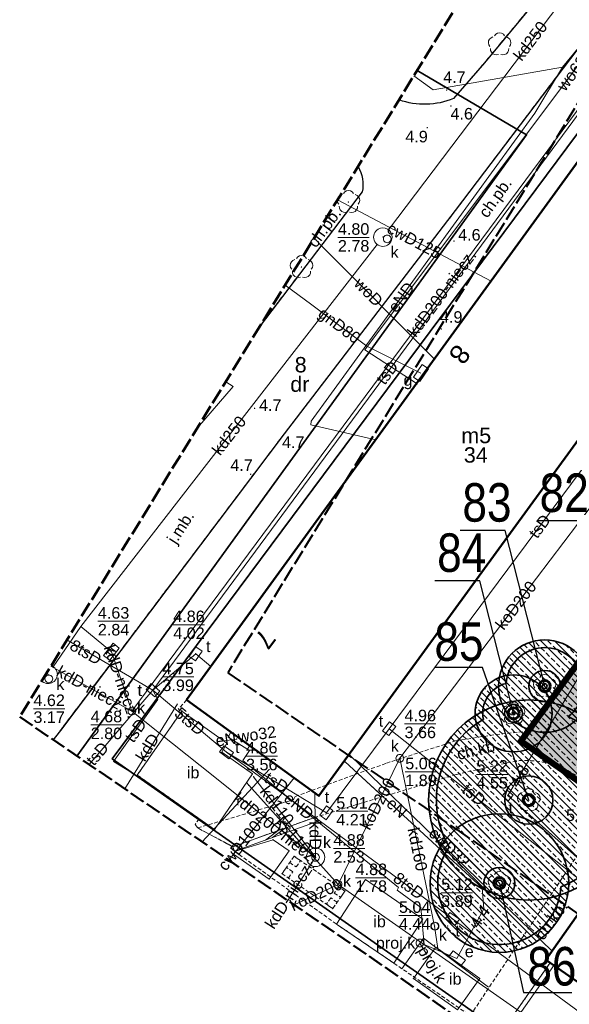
# Model space of a CAD drawing. Extents: x 5477758 to 5478333, y 5918235 to 5918502.
# Tile 23 of 130: x 5477859 to 5477895, y 5918330 to 5918394. Entities that reach past the tile are written whole.
import ezdxf
from ezdxf.enums import TextEntityAlignment as Align

# ---------------------------------------------------------------- set-up
doc = ezdxf.new("R2010")
doc.units = 0
doc.header["$LTSCALE"] = 0.25
doc.header["$PDSIZE"] = 0.75
for name, pattern in [('budynki akt$0$DASHED', [19.05, 12.7, -6.35]), ('PRZER1-1', [2, 1, -1]), ('PRZER2-1', [3, 2, -1]), ('PRZER3-1', [4, 3, -1]), ('PRZER4-1', [5, 4, -1]), ('tabelka$0$mapa PZT$0$xref$0$1753 Tchnologia.dwg$0${ Half Dash }', [0])]:
    doc.linetypes.add(name, pattern=pattern)
doc.layers.get('0').update_dxf_attribs({"linetype": 'CONTINUOUS', "lineweight": 13})
for name, color, linetype, lineweight in [('0_NAWIERZCHNIA UTWARDZONA_CHODNIK', 254, 'CONTINUOUS', 0), ('A_GRANICA OPRACOWANIA', 7, 'CONTINUOUS', 0), ('GEPADR_O', 252, 'CONTINUOUS', 18), ('GEPPGD', 252, 'CONTINUOUS', 18), ('GESBZO', 252, 'CONTINUOUS', 50), ('GESBZO_O', 252, 'CONTINUOUS', 50), ('GESDZI', 30, 'CONTINUOUS', 35), ('GESDZI_O', 30, 'CONTINUOUS', 35), ('GESUZY', 252, 'PRZER1-1', 18), ('GESUZY_O', 252, 'PRZER1-1', 18), ('GOSRBG', 252, 'CONTINUOUS', 18), ('GSLINN', 252, 'CONTINUOUS', 18), ('GSLKRW', 252, 'CONTINUOUS', 25), ('GSPPRB', 252, 'CONTINUOUS', 20), ('GSPRDL', 252, 'CONTINUOUS', 18), ('GSPWPN', 252, 'CONTINUOUS', 13), ('GSPWPN_O', 252, 'CONTINUOUS', 13), ('GSSBWI', 252, 'PRZER2-1', 18), ('GSSDSO', 252, 'CONTINUOUS', 18), ('GSSIIN', 252, 'CONTINUOUS', 18), ('GSSIIN_O', 252, 'CONTINUOUS', 18), ('GSSKOA', 252, 'PRZER3-1', 18), ('GSSKOA_O', 252, 'PRZER3-1', 18), ('GSSKOD', 252, 'PRZER2-1', 18), ('GSSKOD_O', 252, 'PRZER2-1', 18), ('GULCPR', 252, 'CONTINUOUS', 18), ('GULCPR_O', 252, 'CONTINUOUS', 18), ('GULEPR', 252, 'CONTINUOUS', 18), ('GULEPR_O', 252, 'CONTINUOUS', 18), ('GULGPR', 252, 'CONTINUOUS', 18), ('GULGPR_O', 252, 'CONTINUOUS', 18), ('GULKPR', 252, 'CONTINUOUS', 18), ('GULKPR_O', 252, 'CONTINUOUS', 18), ('GULLOB', 252, 'CONTINUOUS', 35), ('GULTPR', 252, 'CONTINUOUS', 18), ('GULTPR_O', 252, 'CONTINUOUS', 18), ('GULWPR', 252, 'CONTINUOUS', 18), ('GULWPR_O', 252, 'CONTINUOUS', 18), ('GUPESE', 252, 'CONTINUOUS', 18), ('GUPESE_O', 252, 'CONTINUOUS', 18), ('GUPGSG', 252, 'CONTINUOUS', 18), ('GUPGSG_O', 252, 'CONTINUOUS', 18), ('GUPIKP', 252, 'CONTINUOUS', 18), ('GUPIWZ', 252, 'CONTINUOUS', 18), ('GUPIWZ_O', 252, 'CONTINUOUS', 18), ('GUPKKS', 252, 'CONTINUOUS', 18), ('GUPKSD', 252, 'CONTINUOUS', 18), ('GUPKSD_O', 252, 'CONTINUOUS', 18), ('GUPPRZ', 252, 'CONTINUOUS', 18), ('GUPPRZ_O', 252, 'CONTINUOUS', 18), ('GUSIKP', 252, 'CONTINUOUS', 18), ('GUSKSD', 252, 'CONTINUOUS', 18), ('wysokosci', 252, 'CONTINUOUS', 18), ('zakres', 252, 'PRZER4-1', 50), ('ZZ_deskowanie', 170, 'CONTINUOUS', 60), ('ZZ_korona', 94, 'CONTINUOUS', 35), ('ZZ_nawadnianie', 150, 'CONTINUOUS', 9), ('ZZ_NSOD', 202, 'CONTINUOUS', 35), ('ZZ_numer-inwentaryzacyjny', 5, 'CONTINUOUS', 25), ('ZZ_SOD', 210, 'tabelka$0$mapa PZT$0$xref$0$1753 Tchnologia.dwg$0${ Half Dash }', 35), ('ZZ_średnica-pnia', 130, 'CONTINUOUS', 35)]:
    doc.layers.add(name, color=color, linetype=linetype, lineweight=lineweight)
doc.layers.add('kołnierz', color=252, linetype='CONTINUOUS', lineweight=70, plot=False)
doc.styles.add('GEO-INFO', font='arial.ttf')
doc.styles.add('zielen', font='ARIALN.TTF', dxfattribs={"height": 2.5})
pattern_1 = [(134.933, (5477837.84446, 5918344.9947), (-0.4495376, -0.4484874), []), (134.933, (5477837.845, 5918345.4437), (-0.4495376, -0.4484874), [0.3175, -0.15875])]

# ---------------------------------------------------------------- blocks, each defined once
blk = doc.blocks.new('POINT')
at = {"color": 0}
blk.add_point((0, 0), dxfattribs=at)
blk = doc.blocks.new('EPPGN')
blk.add_hatch(color=0).paths.add_polyline_path([(0, -0.09), (0.027812, -0.085595), (0.052901, -0.072812), (0.072812, -0.052901), (0.085595, -0.027812), (0.09, 0), (0.085595, 0.027812), (0.072812, 0.052901), (0.052901, 0.072812), (0.027812, 0.085595), (0, 0.09), (-0.027812, 0.085595), (-0.052901, 0.072812), (-0.072812, 0.052901), (-0.085595, 0.027812), (-0.09, 0), (-0.085595, -0.027812), (-0.072812, -0.052901), (-0.052901, -0.072812), (-0.027812, -0.085595)])
blk = doc.blocks.new('OKRAG_PELNY')
at = {"color": 0}
blk.add_lwpolyline([(0, 0.5), (0.12941, 0.482963), (0.25, 0.433013), (0.353553, 0.353553), (0.433013, 0.25), (0.482963, 0.12941), (0.5, 0), (0.482963, -0.12941), (0.433013, -0.25), (0.353553, -0.353553), (0.25, -0.433013), (0.12941, -0.482963), (0, -0.5), (-0.12941, -0.482963), (-0.25, -0.433013), (-0.353553, -0.353553), (-0.433013, -0.25), (-0.482963, -0.12941), (-0.5, 0), (-0.482963, 0.12941), (-0.433013, 0.25), (-0.353553, 0.353553), (-0.25, 0.433013), (-0.12941, 0.482963)], close=True, dxfattribs=at)
blk = doc.blocks.new('SZAFA1')
at = {"color": 0}
blk.add_lwpolyline([(-1, -0.5), (-1, 0.5), (1, 0.5), (1, -0.5)], close=True, dxfattribs=at)
blk = doc.blocks.new('BUIB10')
at = {"color": 0}
blk.add_lwpolyline([(0, 0), (0.703058, 0.711133), (-0.008075, 1.414191), (-0.711133, 0.703058)], close=True, dxfattribs=at)
blk = doc.blocks.new('ODTN_2')
at = {"color": 0}
for points in [[(-1.5, -0.5), (0.5, 0.5)], [(-0.5, -0.5), (1.5, 0.5)]]:
    blk.add_lwpolyline(points, dxfattribs=at)
blk = doc.blocks.new('KOLO')
blk.add_hatch(color=0).paths.add_polyline_path([(-0.5, 0), (-0.482963, -0.12941), (-0.433013, -0.25), (-0.353553, -0.353553), (-0.25, -0.433013), (-0.12941, -0.482963), (0, -0.5), (0.12941, -0.482963), (0.25, -0.433013), (0.353553, -0.353553), (0.433013, -0.25), (0.482963, -0.12941), (0.5, 0), (0.482963, 0.12941), (0.433013, 0.25), (0.353553, 0.353553), (0.25, 0.433013), (0.12941, 0.482963), (0, 0.5), (-0.12941, 0.482963), (-0.25, 0.433013), (-0.353553, 0.353553), (-0.433013, 0.25), (-0.482963, 0.12941)])
blk = doc.blocks.new('PROSTOKAT1_5-1_PELNY')
at = {"color": 0}
blk.add_lwpolyline([(0.75, -0.5), (-0.75, -0.5), (-0.75, 0.5), (0.75, 0.5)], close=True, dxfattribs=at)
blk = doc.blocks.new('KWADRAT_NIEPRZEZR')
at = {"color": 0}
blk.add_lwpolyline([(-0.5, -0.5), (0.5, -0.5), (0.5, 0.5), (-0.5, 0.5)], close=True, dxfattribs=at)
blk = doc.blocks.new('SUUS05')
at = {"color": 0}
blk.add_lwpolyline([(0.5, -0.25), (-0.5, -0.25), (-0.5, 0.25), (0.5, 0.25)], close=True, dxfattribs=at)
for points in [[(-0.175, -0.25), (-0.175, 0.25)], [(0.175, -0.25), (0.175, 0.25)]]:
    blk.add_lwpolyline(points, dxfattribs=at)
blk = doc.blocks.new('SPDLP')
blk.add_hatch(color=0).paths.add_polyline_path([(0, -0.09), (0.027812, -0.085595), (0.052901, -0.072812), (0.072812, -0.052901), (0.085595, -0.027812), (0.09, 0), (0.085595, 0.027812), (0.072812, 0.052901), (0.052901, 0.072812), (0.027812, 0.085595), (0, 0.09), (-0.027812, 0.085595), (-0.052901, 0.072812), (-0.072812, 0.052901), (-0.085595, 0.027812), (-0.09, 0), (-0.085595, -0.027812), (-0.072812, -0.052901), (-0.052901, -0.072812), (-0.027812, -0.085595)])
at = {"color": 0}
for points in [[(-0.648554, 1.126667), (-0.481106, 1.325358), (-0.255912, 1.454989), (0, 1.5), (0.255912, 1.454989), (0.481106, 1.325358), (0.648554, 1.126667)], [(-1.271938, -0.268652), (-1.40916, -0.048001), (-1.462858, 0.20623), (-1.426585, 0.463525), (-1.304695, 0.693003), (-1.11182, 0.867117), (-0.871109, 0.964971)], [(0.871109, 0.964971), (1.11182, 0.867117), (1.304695, 0.693003), (1.426585, 0.463525), (1.462858, 0.20623), (1.40916, -0.048001), (1.271938, -0.268652)], [(-0.137547, -1.292703), (-0.389802, -1.355024), (-0.648184, -1.327532), (-0.881678, -1.213525), (-1.062258, -1.026689), (-1.168249, -0.78945), (-1.186929, -0.530282)], [(1.186929, -0.530282), (1.168249, -0.78945), (1.062258, -1.026689), (0.881678, -1.213525), (0.648184, -1.327532), (0.389802, -1.355024), (0.137547, -1.292703)]]:
    blk.add_lwpolyline(points, dxfattribs=at)

msp = doc.modelspace()

# ---------------------------------------------------------------- hatches: boundary and pattern name
at = {"layer": '0_NAWIERZCHNIA UTWARDZONA_CHODNIK', "transparency": 33554636}
msp.add_hatch(color=256, dxfattribs=at).paths.add_polyline_path([(5477908.466, 5918357.953), (5477910.48, 5918356.535), (5477909.862, 5918355.583), (5477905.988, 5918350.001), (5477901.191, 5918343.092), (5477908.476, 5918338.173), (5477917.75, 5918331.911), (5477921.163, 5918329.606), (5477926.69, 5918325.875), (5477929.362, 5918324.071), (5477927.905, 5918321.692), (5477920.079, 5918327.139), (5477908.934, 5918334.9), (5477901.4, 5918340.146), (5477899.789, 5918341.268), (5477896.501, 5918343.587), (5477896.259, 5918344.15), (5477895.011, 5918344.835), (5477894.38, 5918345.124), (5477893.823, 5918345.456), (5477893.278, 5918345.836), (5477892.005, 5918346.724), (5477892.445, 5918347.336), (5477895.358, 5918351.387), (5477898.133, 5918349.668), (5477900.686, 5918348.087), (5477901.03, 5918348.011), (5477901.353, 5918348.025), (5477901.759, 5918348.207), (5477903.132, 5918350.182), (5477904.814, 5918352.63), (5477908.466, 5918357.953)])
at = {"layer": 'ZZ_nawadnianie', "ltscale": 0.15}
h = msp.add_hatch(dxfattribs=at)
h.set_pattern_fill('ANSI33', color=256, scale=0.1, angle=30)
h.set_pattern_definition(pattern_1)
edge = h.paths.add_edge_path()
edge.add_arc((5477893.549, 5918350.298), 3, 0, 360)
h = msp.add_hatch(dxfattribs=at)
h.set_pattern_fill('ANSI33', color=256, scale=0.1, angle=30)
h.set_pattern_definition(pattern_1)
edge = h.paths.add_edge_path()
edge.add_arc((5477891.53, 5918348.53), 2.5, 0, 360)
h = msp.add_hatch(dxfattribs=at)
h.set_pattern_fill('ANSI33', color=256, scale=0.1, angle=30)
h.set_pattern_definition(pattern_1)
edge = h.paths.add_edge_path()
edge.add_arc((5477892.521, 5918342.897), 6.5, 0, 360)
h = msp.add_hatch(dxfattribs=at)
h.set_pattern_fill('ANSI33', color=256, scale=0.1, angle=30)
h.set_pattern_definition(pattern_1)
edge = h.paths.add_edge_path()
edge.add_arc((5477890.61, 5918337.504), 4.5, 0, 360)

# ---------------------------------------------------------------- linework, layer by layer
at = {"layer": 'A_GRANICA OPRACOWANIA', "color": 1, "linetype": 'budynki akt$0$DASHED', "ltscale": 0.1, "const_width": 0.4}
msp.add_lwpolyline([(5477902.984, 5918361.774), (5477916.9, 5918352.076), (5477917.564, 5918351.614), (5477920.33, 5918349.686), (5477925.008, 5918346.426), (5477927.636, 5918344.595), (5477927.224, 5918344.001), (5477929.613, 5918342.342), (5477930.353, 5918341.828), (5477931.84, 5918340.796), (5477932.36, 5918340.435), (5477932.052, 5918338.73), (5477931.779, 5918337.302), (5477931.203, 5918334.286), (5477930.468, 5918330.081), (5477929.362, 5918324.071), (5477927.904, 5918321.69), (5477892.005, 5918346.724), (5477902.984, 5918361.774)], dxfattribs=at)
at = {"layer": 'GESBZO', "linetype": 'Continuous', "lineweight": 50}
msp.add_lwpolyline([(5477870.317, 5918349.4), (5477899.19, 5918389.146), (5477907.843, 5918382.921), (5477878.9, 5918343.165)], close=True, dxfattribs=at)
for points in [[(5477893.633, 5918332.514), (5477899.789, 5918341.268), (5477935.862, 5918316.151)], [(5477930.083, 5918307.137), (5477893.633, 5918332.514)]]:
    msp.add_lwpolyline(points, dxfattribs=at)
at = {"layer": 'GESDZI', "linetype": 'Continuous'}
for points in [[(5477927.041, 5918302.392), (5477865.49, 5918345.57), (5477899.13, 5918390.84), (5477901.96, 5918388.82), (5477916.33, 5918408.95), (5477922.92, 5918418.17), (5477913.96, 5918422.85), (5477897.73, 5918431.34), (5477895.359, 5918432.58)], [(5477972.897, 5918373.915), (5477916.33, 5918408.95), (5477901.96, 5918388.82), (5477899.13, 5918390.84), (5477865.49, 5918345.57), (5477927.041, 5918302.392)], [(5477885.27, 5918390.282), (5477892.38, 5918386.11), (5477863.192, 5918345.758)], [(5477892.38, 5918386.11), (5477885.27, 5918390.282)], [(5477863.192, 5918345.758), (5477892.38, 5918386.11)]]:
    msp.add_lwpolyline(points, dxfattribs=at)
at = {"layer": 'GESUZY', "linetype": 'PRZER1-1', "lineweight": 18, "ltscale": 0.5}
for points in [[(5477927.041, 5918302.392), (5477865.49, 5918345.57), (5477899.13, 5918390.84), (5477901.96, 5918388.82), (5477916.33, 5918408.95), (5477972.897, 5918373.915)], [(5477972.897, 5918373.915), (5477916.33, 5918408.95), (5477901.96, 5918388.82), (5477899.13, 5918390.84), (5477865.49, 5918345.57), (5477927.041, 5918302.392)], [(5477885.27, 5918390.282), (5477892.38, 5918386.11), (5477863.192, 5918345.758)], [(5477863.192, 5918345.758), (5477892.38, 5918386.11), (5477885.27, 5918390.282)]]:
    msp.add_lwpolyline(points, dxfattribs=at)
at = {"layer": 'GOSRBG', "linetype": 'Continuous', "lineweight": 18}
for points in [[(5477871.02, 5918367.083), (5477873.324, 5918369.757), (5477872.851, 5918370.063)], [(5477871.318, 5918340.188), (5477875.69, 5918344.904)]]:
    msp.add_lwpolyline(points, dxfattribs=at)
at = {"layer": 'GSLINN', "linetype": 'Continuous', "lineweight": 18}
msp.add_lwpolyline([(5477884.288, 5918331.943), (5477885.69, 5918333.925), (5477889.906, 5918330.737)], dxfattribs=at)
at = {"layer": 'GSLKRW', "linetype": 'Continuous', "lineweight": 25}
for points in [[(5477892.207, 5918427.459), (5477899.62, 5918423.06), (5477903.99, 5918420.33), (5477905.11, 5918418.8), (5477906.16, 5918416.89, -0.254493), (5477905.93, 5918411.56), (5477899.156, 5918402.364), (5477898.251, 5918401.178), (5477889.65, 5918390.79), (5477887.64, 5918388.46, -0.185281), (5477884.097, 5918388.372)], [(5477916.923, 5918411.582, 0.17002), (5477912.469, 5918412.502, 0.138117), (5477909.644, 5918410.498), (5477899.436, 5918396.65), (5477887.751, 5918381.183), (5477876.648, 5918366.683), (5477867.96, 5918355.16), (5477862.12, 5918347.42), (5477861.665, 5918346.805)], [(5477881.442, 5918384.05, -0.185739), (5477881.71, 5918382.391), (5477875.09, 5918373.708)]]:
    msp.add_lwpolyline(points, format="xyb", dxfattribs=at)
at = {"layer": 'GSPPRB', "linetype": 'Continuous', "lineweight": 20}
for p in [(5477890.071, 5918376.593), (5477881.88, 5918372.15), (5477886.392, 5918371.528), (5477885.271, 5918369.927), (5477882.593, 5918366.298), (5477867.96, 5918355.16), (5477863.448, 5918354.169), (5477871.887, 5918351.562), (5477870.317, 5918349.4), (5477870.01, 5918348.68), (5477862.12, 5918347.42), (5477873.191, 5918347.312), (5477872.74, 5918346.74), (5477872.74, 5918346.74), (5477872.92, 5918346.6), (5477873.57, 5918346.86), (5477873.57, 5918346.86), (5477872.59, 5918346), (5477872.71, 5918345.92), (5477880.599, 5918345.378), (5477880.854, 5918345.849), (5477874.58, 5918344.6), (5477867.11, 5918344.52), (5477874.66, 5918344.41), (5477877.296, 5918344.33), (5477874.35, 5918343.86), (5477878.9, 5918343.165), (5477872.13, 5918340.98), (5477875.93, 5918340.32), (5477873.48, 5918339.58), (5477876.96, 5918339.6), (5477873.35, 5918339.39), (5477877.29, 5918339.25), (5477875.67, 5918337.76), (5477876.51, 5918338.11), (5477880.59, 5918336.99), (5477889.503, 5918337.201), (5477879.8, 5918335.85), (5477887.25, 5918334.71), (5477886.4, 5918333.48), (5477886.49, 5918333.34), (5477894.028, 5918333.076), (5477885.87, 5918332.9), (5477893.633, 5918332.514), (5477885.03, 5918331.3), (5477889.34, 5918331.3)]:
    msp.add_point(p, dxfattribs=at)
at = {"layer": 'GSSBWI', "linetype": 'PRZER2-1', "lineweight": 18, "ltscale": 0.5}
msp.add_lwpolyline([(5477880.59, 5918336.99), (5477879.8, 5918335.85), (5477876.51, 5918338.11), (5477877.29, 5918339.25)], close=True, dxfattribs=at)
at = {"layer": 'GSSDSO', "linetype": 'Continuous', "lineweight": 18}
msp.add_lwpolyline([(5477873.415, 5918339.581), (5477878.849, 5918341.532), (5477878.747, 5918341.814), (5477873.313, 5918339.863)], close=True, dxfattribs=at)
for points in [[(5477893.905, 5918332.325), (5477890.614, 5918327.638), (5477915.986, 5918310.045), (5477926.989, 5918302.31)], [(5477927.151, 5918302.563), (5477916.158, 5918310.291), (5477891.033, 5918327.713), (5477894.15, 5918332.153), (5477893.905, 5918332.325)]]:
    msp.add_lwpolyline(points, dxfattribs=at)
at = {"layer": 'GSSIIN', "linetype": 'Continuous', "lineweight": 18}
for points in [[(5477870.01, 5918348.68), (5477872.92, 5918346.6), (5477872.59, 5918346), (5477874.58, 5918344.6), (5477872.13, 5918340.98), (5477867.11, 5918344.52)], [(5477875.93, 5918340.32), (5477876.96, 5918339.6), (5477875.67, 5918337.76), (5477873.35, 5918339.39), (5477873.48, 5918339.58)], [(5477881.929, 5918337.743), (5477885.632, 5918335.167), (5477883.77, 5918332.299), (5477880.039, 5918334.837)], [(5477887.89, 5918329.27), (5477889.34, 5918331.3), (5477886.49, 5918333.34), (5477885.03, 5918331.3)]]:
    msp.add_lwpolyline(points, close=True, dxfattribs=at)
at = {"layer": 'GSSKOA', "linetype": 'PRZER3-1', "lineweight": 18, "ltscale": 0.5}
for points in [[(5477884.1, 5918388.376, 0.183818), (5477887.645, 5918388.462), (5477889.648, 5918390.789), (5477898.251, 5918401.178), (5477899.156, 5918402.364), (5477905.925, 5918411.557, 0.25557), (5477906.159, 5918416.892, 0.066675), (5477903.985, 5918420.327)], [(5477916.923, 5918411.582, 0.17002), (5477912.469, 5918412.502, 0.138117), (5477909.644, 5918410.498), (5477899.436, 5918396.65), (5477887.751, 5918381.183), (5477876.648, 5918366.683), (5477867.96, 5918355.16), (5477862.12, 5918347.42), (5477861.665, 5918346.805)], [(5477875.09, 5918373.708), (5477881.71, 5918382.391, 0.185736), (5477881.442, 5918384.05)]]:
    msp.add_lwpolyline(points, format="xyb", dxfattribs=at)
at = {"layer": 'GSSKOD', "linetype": 'PRZER2-1', "lineweight": 18, "ltscale": 0.5}
for points in [[(5477865.954, 5918352.503), (5477876.648, 5918366.683), (5477887.751, 5918381.183), (5477899.436, 5918396.65), (5477909.644, 5918410.498)], [(5477899.19, 5918389.146), (5477870.317, 5918349.4)], [(5477861.665, 5918346.805), (5477862.12, 5918347.42), (5477865.954, 5918352.503)], [(5477877.367, 5918343.138), (5477883.282, 5918345.295), (5477887.771, 5918346.742), (5477890.389, 5918347.155), (5477892.318, 5918347.351), (5477895.358, 5918351.387), (5477900.686, 5918348.087)], [(5477870.317, 5918349.4), (5477869.771, 5918348.801), (5477870.01, 5918348.68), (5477867.11, 5918344.52), (5477871.128, 5918341.686), (5477870.859, 5918341.3), (5477871.031, 5918341.085), (5477873.313, 5918339.863), (5477873.415, 5918339.581), (5477880.039, 5918334.837), (5477883.77, 5918332.299), (5477888.72, 5918328.897)], [(5477935.861, 5918316.15), (5477899.789, 5918341.268), (5477893.633, 5918332.514), (5477893.905, 5918332.325), (5477890.614, 5918327.638), (5477888.72, 5918328.897), (5477897.292, 5918341.743)]]:
    msp.add_lwpolyline(points, dxfattribs=at)
for points in [[(5477881.442, 5918384.05, -0.185739), (5477881.71, 5918382.391), (5477875.09, 5918373.708)], [(5477896.259, 5918344.15, 0.285123), (5477896.259, 5918344.15), (5477894.684, 5918345.013, 0.114605), (5477891.726, 5918345.443), (5477887.801, 5918344.556), (5477878.747, 5918341.814), (5477873.313, 5918339.863), (5477871.031, 5918341.085), (5477877.244, 5918342.922), (5477877.367, 5918343.138)]]:
    msp.add_lwpolyline(points, format="xyb", dxfattribs=at)
at = {"layer": 'GULCPR', "linetype": 'Continuous', "lineweight": 18}
for points in [[(5477880.105, 5918381.872), (5477890.071, 5918376.593)], [(5477880.854, 5918345.849), (5477894.028, 5918333.076)], [(5477873.052, 5918339), (5477877.296, 5918344.33)]]:
    msp.add_lwpolyline(points, dxfattribs=at)
at = {"layer": 'GULEPR', "linetype": 'Continuous', "lineweight": 18}
for points in [[(5477935.499, 5918397.082), (5477937.361, 5918397.785), (5477912.983, 5918412.792), (5477909.758, 5918408.797), (5477894.703, 5918390.505), (5477886.307, 5918389.031), (5477885.058, 5918389.937)], [(5477894.703, 5918390.505), (5477892.911, 5918387.518), (5477878.389, 5918367.511), (5477878.379, 5918367.263), (5477882.593, 5918366.298)], [(5477873.191, 5918347.312), (5477873.013, 5918346.985), (5477874.399, 5918346.109), (5477873.965, 5918345.468), (5477884.053, 5918337.22), (5477883.975, 5918337.044), (5477885.52, 5918335.915), (5477885.726, 5918333.507), (5477887.854, 5918332.608)], [(5477872.74, 5918346.74), (5477873.57, 5918346.86)], [(5477887.854, 5918332.608), (5477889.607, 5918335.841), (5477889.503, 5918337.201), (5477880.599, 5918345.378)]]:
    msp.add_lwpolyline(points, dxfattribs=at)
at = {"layer": 'GULGPR', "linetype": 'Continuous', "lineweight": 18}
msp.add_lwpolyline([(5477876.707, 5918376.341), (5477878.45, 5918375.068), (5477882.019, 5918372.372), (5477885.522, 5918370.632)], dxfattribs=at)
at = {"layer": 'GULKPR', "linetype": 'Continuous', "lineweight": 18}
for points in [[(5477915.758, 5918414.847), (5477904.421, 5918399.536), (5477906.967, 5918402.974), (5477866.761, 5918348.672)], [(5477883.411, 5918379.939), (5477903.221, 5918406.146), (5477905.72, 5918409.379)], [(5477861.663, 5918351.553), (5477863.448, 5918354.169), (5477882.682, 5918378.986)], [(5477899.231, 5918365.503), (5477884.15, 5918345.61)], [(5477865.431, 5918352.53), (5477863.448, 5918354.169)], [(5477865.431, 5918352.53), (5477866.761, 5918348.672)], [(5477861.508, 5918351.598), (5477866.761, 5918348.672)], [(5477869.724, 5918349.145), (5477866.313, 5918343.62)], [(5477866.761, 5918348.672), (5477871.19, 5918345.136), (5477877.76, 5918339.891), (5477878.68, 5918339.18)], [(5477884.15, 5918345.61), (5477880.14, 5918337.42)], [(5477886.41, 5918334.71), (5477884.15, 5918345.61)], [(5477880.14, 5918337.42), (5477874.35, 5918343.86), (5477874.204, 5918344.044)], [(5477878.68, 5918339.18), (5477874.66, 5918344.41)], [(5477878.628, 5918343.362), (5477878.68, 5918339.18)], [(5477878.68, 5918339.18), (5477876.877, 5918336.377)], [(5477880.14, 5918337.42), (5477877.287, 5918336.096)], [(5477911.614, 5918315.37), (5477880.14, 5918337.42)], [(5477886.61, 5918333.25), (5477886.41, 5918334.71)]]:
    msp.add_lwpolyline(points, dxfattribs=at)
at = {"layer": 'GULKPR', "linetype": 'PRZER3-1', "lineweight": 18, "ltscale": 0.5}
msp.add_lwpolyline([(5477885.45, 5918333.61), (5477885.87, 5918332.9)], dxfattribs=at)
at = {"layer": 'GULLOB', "linetype": 'Continuous', "lineweight": 35}
msp.add_lwpolyline([(5477880.599, 5918345.378), (5477882.809, 5918343.349)], dxfattribs=at)
at = {"layer": 'GULTPR', "linetype": 'Continuous', "lineweight": 18}
for points in [[(5477868.129, 5918350.025), (5477898.547, 5918391.286)], [(5477902.995, 5918373.828), (5477883.461, 5918347.533)], [(5477904.55, 5918365.6), (5477904.421, 5918365.385), (5477891.28, 5918343.408), (5477891.15, 5918343.19), (5477897.286, 5918337.71)], [(5477868.129, 5918350.025), (5477862.55, 5918353.294)], [(5477868.129, 5918350.025), (5477870.903, 5918352.396)], [(5477870.903, 5918352.396), (5477871.887, 5918351.562)], [(5477863.993, 5918345.21), (5477868.129, 5918350.025)], [(5477868.129, 5918350.025), (5477868.44, 5918349.429), (5477865.579, 5918345.401), (5477867.518, 5918344.203)], [(5477868.129, 5918350.025), (5477872.906, 5918346.001)], [(5477879.383, 5918342.069), (5477883.461, 5918347.533)], [(5477883.461, 5918347.533), (5477895.826, 5918337.713), (5477896.814, 5918337.039)], [(5477872.906, 5918346.001), (5477887.561, 5918335.178)], [(5477872.906, 5918346.001), (5477879.383, 5918342.069)], [(5477887.561, 5918335.178), (5477928.691, 5918304.966)]]:
    msp.add_lwpolyline(points, dxfattribs=at)
at = {"layer": 'GULWPR', "linetype": 'Continuous', "lineweight": 18}
for points in [[(5477915.953, 5918418.122), (5477908.77, 5918408.053), (5477881.88, 5918372.15), (5477885.271, 5918369.927)], [(5477878.592, 5918379.41), (5477879.008, 5918378.962), (5477886.392, 5918371.528)], [(5477873.57, 5918346.86), (5477872.74, 5918346.74)]]:
    msp.add_lwpolyline(points, dxfattribs=at)
at = {"layer": 'GUPPRZ_O', "linetype": 'Continuous', "lineweight": 9, "flags": 128}
for points in [[(5477880.132, 5918379.438), (5477882.17, 5918379.438)], [(5477864.555, 5918354.509), (5477866.593, 5918354.509)], [(5477869.446, 5918354.279), (5477871.485, 5918354.279)], [(5477868.744, 5918350.898), (5477870.782, 5918350.898)], [(5477860.374, 5918348.83), (5477862.412, 5918348.83)], [(5477864.092, 5918347.775), (5477866.131, 5918347.775)], [(5477884.456, 5918347.84), (5477886.495, 5918347.84)], [(5477874.171, 5918345.754), (5477876.21, 5918345.754)], [(5477884.502, 5918344.724), (5477886.54, 5918344.724)], [(5477889.122, 5918344.565), (5477891.16, 5918344.565)], [(5477880.025, 5918342.167), (5477882.063, 5918342.167)], [(5477879.835, 5918339.755), (5477881.873, 5918339.755)], [(5477881.279, 5918337.85), (5477883.317, 5918337.85)], [(5477886.837, 5918336.879), (5477888.875, 5918336.879)], [(5477884.095, 5918335.399), (5477886.134, 5918335.399)]]:
    msp.add_lwpolyline(points, dxfattribs=at)
at = {"layer": 'GUSIKP', "linetype": 'Continuous', "lineweight": 18}
msp.add_lwpolyline([(5477883.649, 5918379.46, 0.57735), (5477882.749, 5918379.98, 1.732051)], format="xyb", close=True, dxfattribs=at)
for points in [[(5477861.925, 5918351.057, 0.318466), (5477861.524, 5918351.624)], [(5477860.91, 5918350.624, 0.660496), (5477861.925, 5918351.057)]]:
    msp.add_lwpolyline(points, format="xyb", dxfattribs=at)
at = {"layer": 'GUSKSD', "linetype": 'Continuous', "lineweight": 18}
msp.add_lwpolyline([(5477878.68, 5918338.58, -1), (5477878.68, 5918339.78, -1)], format="xyb", close=True, dxfattribs=at)
at = {"layer": 'kołnierz', "linetype": 'PRZER4-1', "lineweight": 50}
msp.add_lwpolyline([(5477977.309, 5918380.798), (5477954.837, 5918395.479), (5477993.178, 5918463.057), (5477934.574, 5918496.308), (5477890.354, 5918424.446), (5477901.969, 5918417.467), (5477859.483, 5918348.301), (5477882.168, 5918332.75), (5477926.647, 5918301.778)], close=True, dxfattribs=at)
at = {"layer": 'zakres', "linetype": 'PRZER4-1', "lineweight": 40}
msp.add_lwpolyline([(5477963.54, 5918377.848), (5477941.504, 5918392.244), (5477979.546, 5918459.295), (5477938.033, 5918482.848), (5477904.167, 5918427.813), (5477915.775, 5918420.837), (5477872.982, 5918351.171), (5477887.852, 5918340.978), (5477923.836, 5918315.921)], close=True, dxfattribs=at)
at = {"layer": 'ZZ_deskowanie', "linetype": 'Continuous', "ltscale": 0.1}
for centre in [(5477893.549, 5918350.298), (5477891.53, 5918348.53), (5477892.521, 5918342.897, 10.12), (5477890.61, 5918337.504)]:
    msp.add_circle(centre, 0.367, dxfattribs=at)
at = {"layer": 'ZZ_korona'}
for centre, radius, start, end in [((5477893.549, 5918350.298), 2.5, 307.79643, 175.99256), ((5477891.53, 5918348.53), 2, 103.73341, 191.78694), ((5477892.521, 5918342.897, 10.12), 6, 119.43928, 210.66593), ((5477892.521, 5918342.897, 10.12), 6, 290.30233, 64.74331), ((5477890.61, 5918337.504, 10.12), 4, 144.33284, 356.63541)]:
    msp.add_arc(centre, radius, start, end, dxfattribs=at)
at = {"layer": 'ZZ_NSOD', "ltscale": 0.15}
for centre, radius in [((5477893.549, 5918350.298), 1.02), ((5477891.53, 5918348.53), 0.578), ((5477892.521, 5918342.897, 10.12), 1.567), ((5477890.61, 5918337.504, 10.12), 1.01)]:
    msp.add_circle(centre, radius, dxfattribs=at)
at = {"layer": 'ZZ_numer-inwentaryzacyjny'}
for points in [[(5477898.182, 5918352.421), (5477895.999, 5918361.037), (5477893.068, 5918361.037)], [(5477893.549, 5918350.298), (5477890.987, 5918360.409), (5477888.056, 5918360.409)], [(5477891.53, 5918348.53), (5477889.346, 5918357.146), (5477886.416, 5918357.146)], [(5477892.521, 5918342.897), (5477889.505, 5918351.512), (5477886.417, 5918351.512)]]:
    msp.add_lwpolyline(points, dxfattribs=at)
at = {"layer": 'ZZ_numer-inwentaryzacyjny', "elevation": 10.12}
msp.add_lwpolyline([(5477890.61, 5918337.504), (5477892.18, 5918330.399), (5477895.305, 5918330.399)], dxfattribs=at)
at = {"layer": 'ZZ_SOD', "ltscale": 0.15}
for centre, radius in [((5477893.549, 5918350.298), 3), ((5477891.53, 5918348.53), 2.5), ((5477892.521, 5918342.897, 10.12), 6.5), ((5477890.61, 5918337.504, 10.12), 4.5)]:
    msp.add_circle(centre, radius, dxfattribs=at)
at = {"layer": 'ZZ_średnica-pnia', "ltscale": 0.15}
for centre, radius in [((5477893.549, 5918350.298), 0.16), ((5477891.53, 5918348.53), 0.095), ((5477892.521, 5918342.897, 10.12), 0.315), ((5477890.61, 5918337.504, 10.12), 0.2)]:
    msp.add_circle(centre, radius, dxfattribs=at)

# ---------------------------------------------------------------- block references
at = {"layer": 'GEPPGD', "lineweight": 18, "xscale": 0.5, "yscale": 0.5}
for p in [(5477892.38, 5918386.11), (5477865.49, 5918345.57)]:
    msp.add_blockref('EPPGN', p, dxfattribs=at)
at = {"layer": 'GSPRDL', "color": 96, "lineweight": 18, "true_color": 0x008000, "xscale": 0.5, "yscale": 0.5}
for p in [(5477890.626, 5918391.978), (5477880.817, 5918381.736), (5477877.768, 5918377.515), (5477893.549, 5918350.298), (5477891.53, 5918348.53), (5477892.521, 5918342.897), (5477890.61, 5918337.504)]:
    msp.add_blockref('SPDLP', p, dxfattribs=at)
at = {"layer": 'GSPWPN', "lineweight": 13, "xscale": 0.09, "yscale": 0.09}
for p in [(5477887.182, 5918389.007), (5477887.463, 5918387.977), (5477885.926, 5918386.573), (5477887.667, 5918379.203), (5477886.835, 5918373.5), (5477874.725, 5918368.341), (5477876.648, 5918366.683), (5477874.475, 5918364.061)]:
    msp.add_blockref('KOLO', p, dxfattribs=at)
at = {"layer": 'GSSBWI', "lineweight": 18, "xscale": 0.5, "yscale": 0.5}
for p, rotation in [((5477877.29, 5918339.25), 190.6072104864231), ((5477876.51, 5918338.11), 280.5666556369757), ((5477880.59, 5918336.99), 100.4367427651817), ((5477879.8, 5918335.85), 10.39618791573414)]:
    msp.add_blockref('BUIB10', p, dxfattribs=dict(at, rotation=rotation))
at = {"layer": 'GSSDSO', "lineweight": 18, "xscale": 0.5, "yscale": 0.300000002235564, "rotation": 199.75264361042}
msp.add_blockref('ODTN_2', (5477876.081, 5918340.697), dxfattribs=at)
at = {"layer": 'GUPESE', "lineweight": 18, "xscale": 0.5, "yscale": 0.5, "rotation": 322.1379972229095}
msp.add_blockref('SZAFA1', (5477887.854, 5918332.608), dxfattribs=at)
at = {"layer": 'GUPGSG', "lineweight": 18, "xscale": 0.5, "yscale": 0.5, "rotation": 55.30485131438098}
msp.add_blockref('SZAFA1', (5477885.522, 5918370.632), dxfattribs=at)
at = {"layer": 'GUPIKP', "lineweight": 18, "xscale": 0.5, "yscale": 0.5}
for p in [(5477870.903, 5918352.396), (5477868.129, 5918350.025), (5477883.461, 5918347.533), (5477872.906, 5918346.001), (5477891.15, 5918343.19), (5477879.383, 5918342.069), (5477887.561, 5918335.178)]:
    msp.add_blockref('POINT', p, dxfattribs=at)
at = {"layer": 'GUPIWZ', "lineweight": 18, "xscale": 0.5, "yscale": 0.5}
for p in [(5477883.33, 5918379.344), (5477861.374, 5918350.767), (5477866.761, 5918348.672), (5477884.15, 5918345.61), (5477878.68, 5918339.18), (5477880.14, 5918337.42), (5477886.44, 5918334.71)]:
    msp.add_blockref('OKRAG_PELNY', p, dxfattribs=at)
for name, p, rotation in [('PROSTOKAT1_5-1_PELNY', (5477870.903, 5918352.396), 56.06781076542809), ('PROSTOKAT1_5-1_PELNY', (5477868.129, 5918350.025), 319.6791837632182), ('PROSTOKAT1_5-1_PELNY', (5477883.461, 5918347.533), 232.6359189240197), ('PROSTOKAT1_5-1_PELNY', (5477872.906, 5918346.001), 323.9275341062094), ('KWADRAT_NIEPRZEZR', (5477891.15, 5918343.19), 318.9265788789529), ('PROSTOKAT1_5-1_PELNY', (5477879.383, 5918342.069), 234.2375846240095), ('PROSTOKAT1_5-1_PELNY', (5477887.561, 5918335.178), 324.2751634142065)]:
    msp.add_blockref(name, p, dxfattribs=dict(at, rotation=rotation))
at = {"layer": 'GUPKKS', "lineweight": 18, "rotation": 232.080993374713}
msp.add_blockref('SUUS05', (5477865.431, 5918352.53), dxfattribs=at)
at = {"layer": 'GUPKSD', "lineweight": 18, "xscale": 0.5, "yscale": 0.5}
for name, p in [('POINT', (5477866.761, 5918348.672)), ('POINT', (5477884.15, 5918345.61)), ('POINT', (5477880.14, 5918337.42)), ('OKRAG_PELNY', (5477886.41, 5918334.71)), ('OKRAG_PELNY', (5477885.45, 5918333.61))]:
    msp.add_blockref(name, p, dxfattribs=at)
at = {"layer": 'GUPPRZ', "lineweight": 18}
for p in [(5477883.049, 5918379.46), (5477865.431, 5918352.53), (5477870.903, 5918352.396), (5477861.325, 5918351.057), (5477868.129, 5918350.025), (5477866.761, 5918348.672), (5477883.461, 5918347.533), (5477872.906, 5918346.001), (5477884.116, 5918345.606), (5477891.28, 5918343.408), (5477891.15, 5918343.19), (5477879.383, 5918342.069), (5477878.68, 5918339.18), (5477880.14, 5918337.42), (5477889.607, 5918335.841), (5477887.561, 5918335.178), (5477886.41, 5918334.71)]:
    msp.add_blockref('POINT', p, dxfattribs=at)

# ---------------------------------------------------------------- texts
at = {"layer": 'GEPADR_O', "linetype": 'Continuous', "lineweight": 0, "style": 'GEO-INFO'}
for s, p in [('8', (5477887.829, 5918372.6)), ('7', (5477875.183, 5918354.113))]:
    msp.add_text(s, height=1.25, rotation=233.26195, dxfattribs=at).set_placement(p)
at = {"layer": 'GESBZO_O', "linetype": 'Continuous', "lineweight": 0, "style": 'GEO-INFO'}
msp.add_text('m5', height=1, dxfattribs=at).set_placement((5477890.076, 5918366.076), align=Align.RIGHT)
msp.add_text('34', height=1, dxfattribs=at).set_placement((5477889.08, 5918365.813), align=Align.TOP_CENTER)
at = {"layer": 'GESDZI_O', "linetype": 'Continuous', "lineweight": 0, "style": 'GEO-INFO'}
msp.add_text('8', height=1, dxfattribs=at).set_placement((5477877.717, 5918371.173), align=Align.MIDDLE_CENTER)
at = {"layer": 'GESUZY_O', "linetype": 'Continuous', "lineweight": 0, "style": 'GEO-INFO'}
msp.add_text('dr', height=1, dxfattribs=at).set_placement((5477877.661, 5918369.912), align=Align.MIDDLE_CENTER)
at = {"layer": 'GSPWPN_O', "linetype": 'Continuous', "lineweight": 0, "style": 'GEO-INFO'}
for s, p in [('4.7', (5477886.964, 5918389.475)), ('4.6', (5477887.437, 5918387.099)), ('4.9', (5477884.507, 5918385.615)), ('4.6', (5477887.934, 5918379.236)), ('4.9', (5477886.755, 5918373.897)), ('4.7', (5477875.013, 5918368.171)), ('4.7', (5477876.506, 5918365.761)), ('4.7', (5477873.149, 5918364.275))]:
    msp.add_text(s, height=0.75, dxfattribs=at).set_placement(p)
at = {"layer": 'GSSIIN_O', "linetype": 'Continuous', "lineweight": 0, "style": 'GEO-INFO'}
for p in [(5477870.736, 5918344.7), (5477882.835, 5918335.024), (5477887.748, 5918331.299)]:
    msp.add_text('ib', height=0.75, dxfattribs=at).set_placement(p, align=Align.MIDDLE)
at = {"layer": 'GSSKOA_O', "linetype": 'Continuous', "lineweight": 0, "style": 'GEO-INFO'}
msp.add_text('j.mb.', height=0.75, rotation=57.10507, dxfattribs=at).set_placement((5477869.999, 5918360.57), align=Align.MIDDLE)
at = {"layer": 'GSSKOD_O', "linetype": 'Continuous', "lineweight": 0, "style": 'GEO-INFO'}
for s, rotation, p in [('ch.pb.', 54.83357, (5477890.413, 5918381.974)), ('ch.kb.', 13.62701, (5477889.218, 5918346.202)), ('ch.kb.', 54.02761, (5477893.966, 5918335.089))]:
    msp.add_text(s, height=0.75, rotation=rotation, dxfattribs=at).set_placement(p, align=Align.MIDDLE)
msp.add_text('ch.pb.', height=0.75, rotation=53.62437, dxfattribs=at).set_placement((5477879.25, 5918380.082), align=Align.MIDDLE_CENTER)
at = {"layer": 'GULCPR_O', "linetype": 'Continuous', "lineweight": 0, "style": 'GEO-INFO'}
for s, rotation, p in [('cwD125', 332.08606, (5477885.088, 5918379.233)), ('cwD100', 51.47451, (5477873.745, 5918339.949))]:
    msp.add_text(s, height=0.75, rotation=rotation, dxfattribs=at).set_placement(p, align=Align.MIDDLE_CENTER)
msp.add_text('cwD32', height=0.75, rotation=315.88496, dxfattribs=at).set_placement((5477887.365, 5918339.818), align=Align.MIDDLE)
at = {"layer": 'GULEPR_O', "linetype": 'Continuous', "lineweight": 0, "style": 'GEO-INFO'}
for s, rotation, p in [('eND', 54.02668, (5477884.241, 5918375.557)), ('eN', 8.22673, (5477872.864, 5918346.833)), ('eND', 320.72831, (5477877.598, 5918342.507)), ('eN', 317.44021, (5477883.957, 5918342.393))]:
    msp.add_text(s, height=0.75, rotation=rotation, dxfattribs=at).set_placement(p, align=Align.MIDDLE)
at = {"layer": 'GULGPR_O', "linetype": 'Continuous', "lineweight": 0, "style": 'GEO-INFO'}
msp.add_text('gnD80', height=0.75, rotation=322.938, dxfattribs=at).set_placement((5477880.234, 5918373.72), align=Align.MIDDLE_CENTER)
at = {"layer": 'GULKPR_O', "linetype": 'Continuous', "lineweight": 0, "style": 'GEO-INFO'}
for s, rotation, p in [('kd250', 52.91423, (5477892.619, 5918392.202)), ('kd250', 52.22359, (5477873.065, 5918366.577)), ('kdD-niecz.', 330.8804, (5477864.135, 5918350.135)), ('kdD', 58.30679, (5477867.772, 5918346.323)), ('ks110', 311.95771, (5477877.245, 5918340.64)), ('kdD-niecz.', 57.2491, (5477877, 5918336.74)), ('koD200', 24.89656, (5477878.714, 5918336.758))]:
    msp.add_text(s, height=0.75, rotation=rotation, dxfattribs=at).set_placement(p, align=Align.MIDDLE_CENTER)
for s, rotation, p in [('kdD200-niecz.', 53.48382, (5477886.864, 5918375.823)), ('koD200', 52.77741, (5477891.673, 5918355.554)), ('kdD-niecz.', 289.02317, (5477866.096, 5918350.601)), ('kd110', 307.5474, (5477876.2, 5918342.549)), ('koD200', 62.30448, (5477882.683, 5918342.665)), ('kdD200-niecz.', 321.40045, (5477876.123, 5918341.071)), ('kdD', 270.71385, (5477878.682, 5918340.598)), ('kd160', 281.7137, (5477885.316, 5918339.703)), ('proj.k', 300.6064, (5477886.169, 5918332.182))]:
    msp.add_text(s, height=0.75, rotation=rotation, dxfattribs=at).set_placement(p, align=Align.MIDDLE)
at = {"layer": 'GULTPR_O', "linetype": 'Continuous', "lineweight": 0, "style": 'GEO-INFO'}
for s, rotation, p in [('tsD', 53.60205, (5477883.338, 5918370.655)), ('tsD', 53.39194, (5477893.228, 5918360.68)), ('5tsD', 319.89288, (5477870.518, 5918348.013)), ('tsD', 54.60829, (5477867.009, 5918347.415)), ('tsD', 328.73958, (5477876.145, 5918344.035)), ('tsD', 321.54278, (5477888.959, 5918343.243)), ('8tsD', 323.55115, (5477884.733, 5918337.334))]:
    msp.add_text(s, height=0.75, rotation=rotation, dxfattribs=at).set_placement(p, align=Align.MIDDLE)
for s, rotation, p in [('8tsD', 329.62945, (5477863.775, 5918352.505)), ('tsD', 49.34202, (5477864.522, 5918345.909))]:
    msp.add_text(s, height=0.75, rotation=rotation, dxfattribs=at).set_placement(p, align=Align.MIDDLE_CENTER)
at = {"layer": 'GULWPR_O', "linetype": 'Continuous', "lineweight": 0, "style": 'GEO-INFO'}
for s, rotation, p in [('wo63', 53.16866, (5477895.325, 5918390.102)), ('wo32', 8.22673, (5477874.876, 5918347.173))]:
    msp.add_text(s, height=0.75, rotation=rotation, dxfattribs=at).set_placement(p, align=Align.MIDDLE)
msp.add_text('woD', height=0.75, rotation=314.80449, dxfattribs=at).set_placement((5477882.119, 5918375.891), align=Align.MIDDLE_CENTER)
at = {"layer": 'GUPESE_O', "linetype": 'Continuous', "lineweight": 0, "style": 'GEO-INFO'}
msp.add_text('e', height=0.75, dxfattribs=at).set_placement((5477888.947, 5918332.689), align=Align.RIGHT)
at = {"layer": 'GUPGSG_O', "linetype": 'Continuous', "lineweight": 0, "style": 'GEO-INFO'}
msp.add_text('g', height=0.75, dxfattribs=at).set_placement((5477884.97, 5918369.804), align=Align.RIGHT)
at = {"layer": 'GUPIWZ_O', "linetype": 'Continuous', "lineweight": 0, "style": 'GEO-INFO'}
for s, p in [('k', (5477884.073, 5918378.117)), ('t', (5477871.862, 5918352.509)), ('k', (5477862.383, 5918350.048)), ('t', (5477867.42, 5918349.657)), ('k', (5477867.62, 5918348.51)), ('t', (5477883.065, 5918347.661)), ('t', (5477873.751, 5918345.952)), ('k', (5477884.086, 5918346.031)), ('t', (5477879.563, 5918342.72)), ('t', (5477891.498, 5918342.02)), ('k', (5477879.689, 5918339.774)), ('k', (5477880.989, 5918337.265)), ('k', (5477887.202, 5918333.764)), ('t', (5477888.043, 5918334.039))]:
    msp.add_text(s, height=0.75, dxfattribs=at).set_placement(p, align=Align.RIGHT)
at = {"layer": 'GUPKSD_O', "linetype": 'Continuous', "lineweight": 0, "style": 'GEO-INFO'}
msp.add_text('proj.k', height=0.75, dxfattribs=at).set_placement((5477885.155, 5918333.243), align=Align.RIGHT)
at = {"layer": 'GUPPRZ_O', "linetype": 'Continuous', "lineweight": 0, "style": 'GEO-INFO'}
for s, p in [('4.80', (5477880.132, 5918379.611)), ('2.78', (5477880.132, 5918378.516)), ('4.63', (5477864.555, 5918354.681)), ('4.86', (5477869.446, 5918354.452)), ('2.84', (5477864.555, 5918353.586)), ('4.02', (5477869.446, 5918353.357)), ('4.75', (5477868.744, 5918351.071)), ('3.99', (5477868.744, 5918349.976)), ('4.62', (5477860.374, 5918349.003)), ('3.17', (5477860.374, 5918347.908)), ('4.68', (5477864.092, 5918347.948)), ('4.96', (5477884.456, 5918348.013)), ('2.80', (5477864.092, 5918346.853)), ('3.66', (5477884.456, 5918346.918)), ('4.86', (5477874.171, 5918345.926)), ('3.56', (5477874.171, 5918344.831)), ('5.06', (5477884.502, 5918344.896)), ('5.22', (5477889.122, 5918344.737)), ('1.89', (5477884.502, 5918343.801)), ('4.55', (5477889.122, 5918343.642)), ('5.01', (5477880.025, 5918342.34)), ('4.21', (5477880.025, 5918341.245)), ('4.88', (5477879.835, 5918339.928)), ('2.53', (5477879.835, 5918338.833)), ('4.88', (5477881.279, 5918338.022)), ('1.78', (5477881.279, 5918336.927)), ('5.12', (5477886.837, 5918337.052)), ('5.04', (5477884.095, 5918335.572)), ('3.89', (5477886.837, 5918335.957)), ('4.44', (5477884.095, 5918334.477))]:
    msp.add_text(s, height=0.75, dxfattribs=at).set_placement(p)
msp.add_text('4.8', height=0.75, rotation=58.96253, dxfattribs=at).set_placement((5477891.529, 5918343.838), align=Align.MIDDLE_LEFT)
msp.add_text('4.4', height=0.75, rotation=56.11275, dxfattribs=at).set_placement((5477889.748, 5918335.921), align=Align.MIDDLE_RIGHT)
at = {"layer": 'wysokosci', "style": 'GEO-INFO'}
msp.add_text('5.11', height=0.75, dxfattribs=at).set_placement((5477894.933, 5918342.29), align=Align.TOP_LEFT)
at = {"layer": 'wysokosci', "color": 7, "style": 'GEO-INFO'}
msp.add_text('5.11', height=0.75, dxfattribs=at).set_placement((5477894.933, 5918342.29), align=Align.TOP_LEFT)
at = {"layer": 'ZZ_numer-inwentaryzacyjny', "linetype": 'Continuous', "char_height": 2.5, "width": 3.31586, "attachment_point": 1, "style": 'zielen'}
for s, insert in [('82', (5477893.224, 5918364.108)), ('83', (5477888.212, 5918363.48)), ('84', (5477886.572, 5918360.217)), ('85', (5477886.396, 5918354.441, 10.06)), ('86', (5477892.422, 5918333.353, 10.06))]:
    msp.add_mtext(s, dxfattribs=dict(at, insert=insert))

doc.saveas('drawing.dxf')
